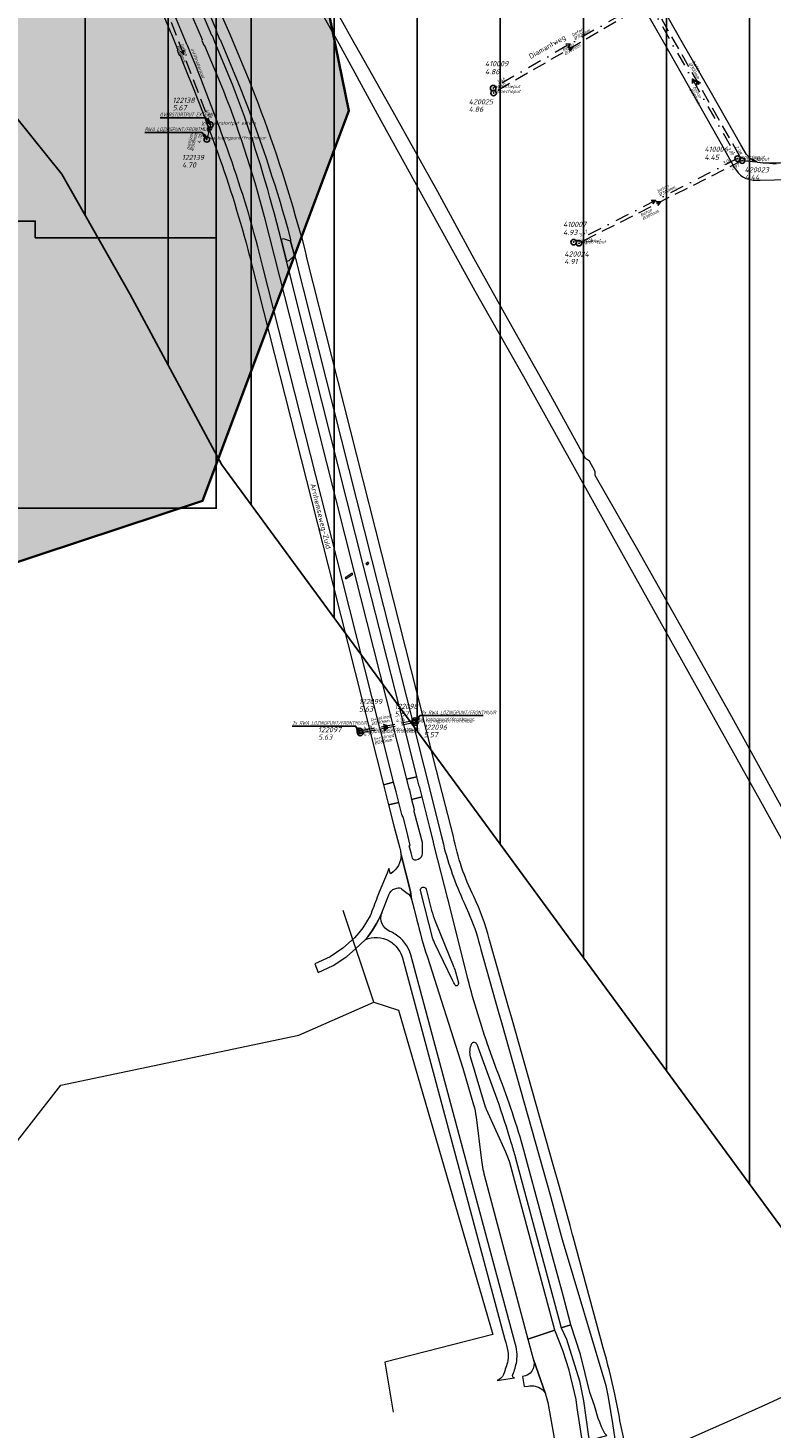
# Model space of a CAD drawing. Extents: x 148869 to 161638, y 453607 to 469810.
# Tile 78 of 256: x 155497 to 155766, y 460821 to 461327. Entities that reach past the tile are written whole.
import ezdxf
from ezdxf.enums import TextEntityAlignment as Align
from ezdxf.lldxf.tags import DXFTag

# ---------------------------------------------------------------- set-up
doc = ezdxf.new("R2010")
doc.units = 0
doc.header["$PDMODE"] = 32
doc.header["$PDSIZE"] = 2
doc.linetypes.add('RI-HWA', pattern=[7.4, 5, -2.4])
doc.linetypes.add('RI-VWA', pattern=[11, 5, -3, 0, -3])
doc.layers.get('0').update_dxf_attribs({"linetype": 'CONTINUOUS'})
doc.layers.get('DEFPOINTS').update_dxf_attribs({"linetype": 'CONTINUOUS'})
for name, color, linetype in [('2021', 41, 'CONTINUOUS'), ('2021 hatch', 41, 'CONTINUOUS'), ('2024', 160, 'CONTINUOUS'), ('2024 hatch', 160, 'CONTINUOUS'), ('B-OI-AANPIJLING', 1, 'CONTINUOUS')]:
    doc.layers.add(name, color=color, linetype=linetype)
for name, color, linetype, lineweight in [('B-OI-RI-BIJZONDERDERHEDEN-T18', 134, 'CONTINUOUS', 18), ('B-OI-RI-DRUKLEIDING-G-niet meenemen', 190, 'RI-PERS', 18), ('B-OI-RI-HWA-BOB-T18', 150, 'CONTINUOUS', 18), ('B-OI-RI-HWA-MATERIAAL-T18', 150, 'CONTINUOUS', 18), ('B-OI-RI-HWA-PUTDEKSELHOOGTE-T25', 150, 'CONTINUOUS', 25), ('B-OI-RI-HWA-PUTNUMMER-T25', 150, 'CONTINUOUS', 25), ('B-OI-RI-HWA_DIAMETER-T18', 150, 'CONTINUOUS', 18), ('B-OI-RI-HWA_IT TRANSPORTLEIDING-G', 134, 'RI-HWA', 18), ('B-OI-RI-HWA_RIOOLPUT-S', 150, 'CONTINUOUS', 25), ('B-OI-RI-HWA_TRANSPORTLEIDING-G', 150, 'RI-HWA', 18), ('B-OI-RI-STRENGTYPE-T18', 31, 'CONTINUOUS', 18), ('B-OI-RI-STROOMRICHTING-S', 252, 'CONTINUOUS', 25), ('B-OI-RI-VWA-BOB-T18', 34, 'CONTINUOUS', 18), ('B-OI-RI-VWA-DIAMETER-T18', 34, 'CONTINUOUS', 18), ('B-OI-RI-VWA-MATERIAAL-T18', 34, 'CONTINUOUS', 18), ('B-OI-RI-VWA_PUTDEKSELHOOGTE-T25', 34, 'CONTINUOUS', 25), ('B-OI-RI-VWA_PUTNUMMER-T25', 34, 'CONTINUOUS', 25), ('B-OI-RI-VWA_RIOOLPUT-S', 34, 'CONTINUOUS', 25), ('B-OI-RI-VWA_TRANSPORTLEIDING-G', 34, 'RI-VWA', 18), ('B-RO-OG-TOPOGRAFIE-T18', 2, 'CONTINUOUS', 18), ('B-RO-VH-VERHARDING_ASFALT-GV', 251, 'CONTINUOUS', 18), ('B-RO-VH-VERHARDING_GESLOTEN-GV', 251, 'CONTINUOUS', 18), ('B-RO-VH-VERHARDING_GRASBETONSTEEN-GV', 251, 'CONTINUOUS', 18), ('B-RO-VH-VERHARDING_HALFVERHARDING-GV', 251, 'CONTINUOUS', 18), ('B-RO-VH-VERHARDING_ROOSTER-GV', 251, 'CONTINUOUS', 18), ('B-RO-VH-VERHARDING_STRAATBAKSTEEN-GV', 251, 'CONTINUOUS', 18), ('N-OI-KG-BEHEERGRENS-G-2021', 221, 'XX-WERKGRENS', 35), ('X-XX-AL-TEKENBLAD-KADER-G-OZ', 1, 'CONTINUOUS', 25)]:
    doc.layers.add(name, color=color, linetype=linetype, lineweight=lineweight)
doc.styles.add('NLCS-ISO-M200-T18', font='NLCS-ISO.ttf', dxfattribs={"height": 0.36})
doc.styles.add('NLCS-ISO-M500-T18_CURSIEF', font='NLCS-ISO.ttf', dxfattribs={"oblique": 15, "height": 0.9})
doc.styles.add('NLCS-ISO-M750-T25_CURSIEF', font='NLCS-ISO.ttf', dxfattribs={"oblique": 15, "height": 1.875})
tags = doc.linetypes.add('RI-PERS', pattern='A,7,-2,["P",Standard,S=1.8,R=0,X=-0.5,Y=-0.9],-2,7,-2,[102,NLCS.SHX,S=1,R=180,X=0,Y=0],-2', length=22).pattern_tags.tags
tags[6] = DXFTag(74, 10)
doc.linetypes.add('XX-WERKGRENS', pattern='A,0,[137,NLCS.SHX,S=0.1,R=0,X=-1.1,Y=-1.35],-6', length=6)

# ---------------------------------------------------------------- blocks, each defined once
blk = doc.blocks.new('ACMAP_ANN_TEMPLATE_strengtype')
at = {"color": 0, "linetype": 'ByBlock', "style": 'NLCS-ISO-M500-T18_CURSIEF', "oblique": 15}
blk.add_attdef('type', (-0.78, 3.09), '', height=1.2, dxfattribs=at)
blk = doc.blocks.new('ACMAP_ANN_TEMPLATE_vwa-diam')
at = {"color": 0, "linetype": 'ByBlock', "style": 'NLCS-ISO-M500-T18_CURSIEF', "oblique": 15}
blk.add_attdef('vwa-diam', (0.3, -1.3), '', height=1.2, dxfattribs=at)
blk = doc.blocks.new('ACMAP_ANN_TEMPLATE_vwa-materiaal')
at = {"color": 0, "linetype": 'ByBlock', "style": 'NLCS-ISO-M500-T18_CURSIEF', "oblique": 15}
blk.add_attdef('vwa-mat', (0.3, 0.2), '', height=1.2, dxfattribs=at)
blk = doc.blocks.new('ACMAP_ANN_TEMPLATE_vwa-nap-l')
at = {"color": 0, "linetype": 'ByBlock', "style": 'NLCS-ISO-M500-T18_CURSIEF', "oblique": 15}
blk.add_attdef('vwa-nap-l', (3.3, 0.2), '', height=1.2, dxfattribs=at)
blk = doc.blocks.new('ACMAP_ANN_TEMPLATE_vwa-nap-r')
at = {"color": 0, "linetype": 'ByBlock', "style": 'NLCS-ISO-M500-T18_CURSIEF', "oblique": 15}
blk.add_attdef('vwa-nap-r', (-5.6, 0.2), '', height=1.2, dxfattribs=at)
blk = doc.blocks.new('ACMAP_ANN_TEMPLATE_hwa-diam')
at = {"color": 0, "linetype": 'ByBlock', "style": 'NLCS-ISO-M500-T18_CURSIEF', "oblique": 15}
blk.add_attdef('hwa-diam', (-3.7, -1.3), '', height=1.2, dxfattribs=at)
blk = doc.blocks.new('ACMAP_ANN_TEMPLATE_hwa-materiaal')
at = {"color": 0, "linetype": 'ByBlock', "style": 'NLCS-ISO-M500-T18_CURSIEF', "oblique": 15}
blk.add_attdef('hwa-mat', (-3.7, 0.2), '', height=1.2, dxfattribs=at)
blk = doc.blocks.new('ACMAP_ANN_TEMPLATE_hwa-nap-l')
at = {"color": 0, "linetype": 'ByBlock', "style": 'NLCS-ISO-M500-T18_CURSIEF', "oblique": 15}
blk.add_attdef('hwa-nap-l', (3.3, 0.2), '', height=1.2, dxfattribs=at)
blk = doc.blocks.new('ACMAP_ANN_TEMPLATE_hwa-nap-r')
at = {"color": 0, "linetype": 'ByBlock', "style": 'NLCS-ISO-M500-T18_CURSIEF', "oblique": 15}
blk.add_attdef('hwa-nap-r', (-5.6, 0.2), '', height=1.2, dxfattribs=at)
blk = doc.blocks.new('ACMAP_ANN_TEMPLATE_hwa-puth')
at = {"color": 0, "linetype": 'ByBlock', "style": 'NLCS-ISO-M750-T25_CURSIEF', "oblique": 15}
blk.add_attdef('hwa-puth', (-9, -6.8), '', height=1.88, dxfattribs=at)
blk = doc.blocks.new('ACMAP_ANN_TEMPLATE_hwa-putnr')
at = {"color": 0, "linetype": 'ByBlock', "style": 'NLCS-ISO-M750-T25_CURSIEF', "oblique": 15}
blk.add_attdef('hwa-putnr', (-9, -4.1), '', height=1.88, dxfattribs=at)
blk = doc.blocks.new('ACMAP_ANN_TEMPLATE_type knoop')
at = {"layer": 'DEFPOINTS', "style": 'NLCS-ISO-M500-T18_CURSIEF', "oblique": 15}
blk.add_attdef('type_knoop', (0, 0), '', height=1.2, dxfattribs=at)
blk = doc.blocks.new('ACMAP_ANN_TEMPLATE_vwa-puth')
at = {"color": 0, "linetype": 'ByBlock', "style": 'NLCS-ISO-M750-T25_CURSIEF', "oblique": 15}
blk.add_attdef('vwa-puth', (-3, 5), '', height=1.88, dxfattribs=at)
blk = doc.blocks.new('ACMAP_ANN_TEMPLATE_vwa-putnr')
at = {"color": 0, "linetype": 'ByBlock', "style": 'NLCS-ISO-M750-T25_CURSIEF', "oblique": 15}
blk.add_attdef('vaw-putnr', (-3, 7.9), '', height=1.88, dxfattribs=at)

msp = doc.modelspace()

# ---------------------------------------------------------------- hatches: boundary and pattern name
at = {"layer": '2021 hatch', "transparency": 33554636}
h = msp.add_hatch(color=256, dxfattribs=at)
h.dxf.hatch_style = 1
h.paths.add_polyline_path([(153826.57, 462066.25), (153947.46, 462191.01), (154055.28, 462277.11), (154084.55, 462323.51), (154239.31, 462326.82), (154306.49, 462353.82), (154388.2, 462469.94), (154437.2, 462500.14), (154551.66, 462589.48), (154652.94, 462620.29), (154689.97, 462631.74), (154910.27, 462447.69), (154936.89, 462395.54), (154956.69, 462367.04), (154981.01, 462341.27), (155014.96, 462312.37), (155089.08, 462252), (155130.97, 462169.29), (155163.94, 462056.17), (155148.2, 461966.87), (155196.02, 461912.58), (155217.82, 461862.57), (155303.92, 461822.34), (155485.37, 461548.33), (155521.4, 461502.48), (155581.82, 461452.82), (155601.14, 461355.07), (155613.01, 461296.61), (155560.2, 461155.81), (155085.91, 460999.21), (155039.1, 460983.21), (155010.86, 460976.06), (154725.47, 460991.08), (154655.4, 460953.15), (154605.07, 460869.27), (154486.06, 460830.39), (154402.82, 460843.98), (154171.11, 460596.17), (154145.15, 460533.59), (154069.54, 460287.95), (153971.58, 460462.91), (153513.93, 460549.99), (153569.41, 460682.03), (152881.49, 461034.8), (152904.11, 461239.2), (152951.54, 461324.49), (152972.83, 461377.93), (153021.69, 461437.41), (153109.43, 461452.97), (153391.54, 461591.62), (153665.34, 461928.76), (153805.21, 461951.08)])
at = {"layer": '2024 hatch'}
h = msp.add_hatch(dxfattribs=at)
h.set_pattern_fill('ANSI31', color=256, scale=29.988, angle=45)
h.set_pattern_definition([(90, (0, 0), (-29.988, 0), [])])
h.paths.add_polyline_path([(154831.69, 462220.79), (155444.64, 461906.6), (155731.7, 461985.63), (155857.3, 461818.44), (156014.78, 461601.83), (156060.4, 461536.42), (156081.9, 461465.46), (156157.24, 461082.37), (155797.14, 460855.73), (155567.09, 461168.91), (155534.07, 461230.34), (155509.32, 461273.71), (155475.23, 461315.96), (155413.29, 461389.05)])

# ---------------------------------------------------------------- linework, layer by layer
at = {"layer": '2021', "flags": 128}
msp.add_lwpolyline([(155601.14, 461355.07), (155613.01, 461296.61), (155560.2, 461155.81), (155085.91, 460999.21), (155039.1, 460983.21), (155010.86, 460976.06), (154725.47, 460991.08), (154655.4, 460953.15), (154605.07, 460869.27), (154486.06, 460830.39), (154402.82, 460843.98), (154171.11, 460596.17), (154145.15, 460533.59), (154069.54, 460287.95), (153971.58, 460462.91), (153513.93, 460549.99), (153569.41, 460682.03), (152881.49, 461034.8), (152904.11, 461239.2), (152951.54, 461324.49), (152972.83, 461377.93)], dxfattribs=at)
at = {"layer": '2024', "flags": 128}
msp.add_lwpolyline([(154831.69, 462220.79), (155444.64, 461906.6), (155731.7, 461985.63), (155857.3, 461818.44), (156014.78, 461601.83), (156060.4, 461536.42), (156081.9, 461465.46), (156157.24, 461082.37), (155797.14, 460855.73), (155567.09, 461168.91), (155534.07, 461230.34), (155509.32, 461273.71), (155475.23, 461315.96), (155413.29, 461389.05)], close=True, dxfattribs=at)
at = {"layer": 'B-OI-AANPIJLING', "flags": 128}
for points in [[(155563.01, 461291.6), (155561.65, 461292.94), (155562.28, 461293.37), (155563.01, 461291.6), (155562.18, 461293.3), (155562.07, 461293.23), (155563.01, 461291.6), (155561.86, 461293.09), (155561.75, 461293.01), (155563.01, 461291.6), (155561.33, 461294.11), (155544.8, 461294.11)], [(155561.7, 461286.3), (155560.34, 461287.64), (155560.97, 461288.07), (155561.7, 461286.3), (155560.87, 461288), (155560.76, 461287.93), (155561.7, 461286.3), (155560.55, 461287.79), (155560.44, 461287.71), (155561.7, 461286.3), (155560.02, 461288.81), (155539.31, 461288.81)], [(155637.01, 461075.86), (155638.37, 461077.2), (155637.74, 461077.63), (155637.01, 461075.86), (155637.84, 461077.56), (155637.95, 461077.49), (155637.01, 461075.86), (155638.16, 461077.35), (155638.27, 461077.27), (155637.01, 461075.86), (155638.69, 461078.37), (155661.58, 461078.37)], [(155617.14, 461072.08), (155615.78, 461073.42), (155616.41, 461073.85), (155617.14, 461072.08), (155616.31, 461073.78), (155616.2, 461073.71), (155617.14, 461072.08), (155615.99, 461073.57), (155615.88, 461073.49), (155617.14, 461072.08), (155615.46, 461074.59), (155592.56, 461074.59)]]:
    msp.add_lwpolyline(points, dxfattribs=at)
at = {"layer": 'B-OI-RI-DRUKLEIDING-G-niet meenemen'}
for p, q in [((155622, 460975), (155611, 461008)), ((155595, 460963), (155622, 460975)), ((155622, 460975), (155631, 460972)), ((155631, 460972), (155665, 460855)), ((155509, 460945), (155595, 460963)), ((155484, 460913), (155509, 460945)), ((155665, 460855), (155626, 460845)), ((155626, 460845), (155629, 460827))]:
    msp.add_line(p, q, dxfattribs=at)
at = {"layer": 'B-OI-RI-HWA_IT TRANSPORTLEIDING-G'}
msp.add_line((155543.59, 461342.43), (155563.01, 461291.6), dxfattribs=at)
at = {"layer": 'B-OI-RI-HWA_RIOOLPUT-S', "color": 251}
for p in [(155665.29, 461303.04), (155755.07, 461278.65), (155696.13, 461248.84)]:
    msp.add_point(p, dxfattribs=at)
at = {"layer": 'B-OI-RI-HWA_RIOOLPUT-S'}
for p in [(155563.01, 461291.6), (155561.7, 461286.3), (155636.86, 461076.54), (155637.01, 461075.86), (155616.99, 461072.77), (155617.14, 461072.08)]:
    msp.add_point(p, dxfattribs=at)
at = {"layer": 'B-OI-RI-HWA_TRANSPORTLEIDING-G', "color": 251}
for p, q in [((155722.26, 461336.21), (155665.29, 461303.04)), ((155722.26, 461336.21), (155755.07, 461278.65)), ((155755.07, 461278.65), (155696.13, 461248.84)), ((155755.07, 461278.65), (155831.07, 461271.15))]:
    msp.add_line(p, q, dxfattribs=at)
at = {"layer": 'B-OI-RI-HWA_TRANSPORTLEIDING-G'}
for p, q in [((155563.01, 461291.6), (155561.7, 461286.3)), ((155636.86, 461076.54), (155616.99, 461072.77)), ((155637.01, 461075.86), (155617.14, 461072.08))]:
    msp.add_line(p, q, dxfattribs=at)
at = {"layer": 'B-OI-RI-STROOMRICHTING-S', "color": 251}
for points in [[(155691.35, 461320.67), (155692.95, 461320.76), (155692.07, 461319.42)], [(155692.17, 461319.52), (155693.77, 461319.63), (155692.89, 461318.28)], [(155738.42, 461307.16), (155737.1, 461308.05), (155737.17, 461306.44)], [(155739.99, 461306.54), (155738.67, 461307.43), (155738.74, 461305.82)], [(155722.21, 461264.29), (155723.83, 461264.3), (155722.86, 461263)], [(155723.98, 461263.74), (155725.6, 461263.74), (155724.64, 461262.45)]]:
    msp.add_lwpolyline(points, dxfattribs=at)
at = {"layer": 'B-OI-RI-STROOMRICHTING-S'}
for points in [[(155553.45, 461318.62), (155553.3, 461317.02), (155552.11, 461318.1)], [(155561.96, 461290.65), (155562.36, 461288.95), (155563.48, 461290.28)], [(155625.38, 461075.09), (155626.92, 461074.66), (155625.64, 461073.68)], [(155625.52, 461074.41), (155627.08, 461073.97), (155625.79, 461072.99)]]:
    msp.add_lwpolyline(points, dxfattribs=at)
at = {"layer": 'B-OI-RI-VWA_RIOOLPUT-S'}
for p in [(155665.16, 461304.8), (155753.43, 461279.38), (155694.22, 461249.22)]:
    msp.add_point(p, dxfattribs=at)
at = {"layer": 'B-OI-RI-VWA_TRANSPORTLEIDING-G', "color": 251}
for p, q in [((155720.76, 461336.72), (155665.16, 461304.8)), ((155720.76, 461336.72), (155753.43, 461279.38)), ((155753.43, 461279.38), (155694.22, 461249.22))]:
    msp.add_line(p, q, dxfattribs=at)
at = {"layer": 'B-RO-VH-VERHARDING_ASFALT-GV', "flags": 128}
for points in [[(155733.55, 461321.17), (155725.92, 461334.48), (155722.17, 461341.26), (155695.2, 461388.79), (155691.27, 461395.67), (155679.54, 461416.32), (155674.42, 461413.36), (155685.49, 461393.78), (155690.09, 461385.92), (155716.48, 461339.2), (155721.35, 461330.64), (155728.42, 461318.24), (155735.54, 461305.75), (155747.45, 461284.74), (155752.32, 461276.05), (155753.68, 461274.19), (155754.46, 461273.43), (155755.27, 461272.81), (155756.43, 461272.23), (155757.48, 461271.9), (155759.03, 461271.63), (155761.59, 461271.61), (155818.36, 461272.89), (155820.52, 461272.93)], [(155534.07, 461380.99), (155542.38, 461357.47), (155552.93, 461339.02), (155552.78, 461338.95), (155553.8, 461336.93), (155559.97, 461322.3), (155559.93, 461322.05), (155560.64, 461320.28), (155560.87, 461320.24), (155566.55, 461306.77)], [(155570.99, 461306.06), (155564.6, 461321.37), (155564.53, 461321.76), (155563.73, 461323.7), (155563.58, 461323.79), (155556.25, 461340.95), (155545.92, 461369.7), (155541.37, 461382.91)], [(155544.13, 461381.55), (155554.07, 461352.55), (155555.41, 461348.88), (155558.09, 461342.17), (155565.05, 461325.8), (155565.18, 461325.15), (155565.42, 461324.37), (155565.44, 461324.3), (155565.51, 461324.31), (155566.26, 461322.46)], [(155530.1, 461369.98), (155532.08, 461365.18), (155537.62, 461351.81), (155543.16, 461338.49), (155543.82, 461336.81), (155543.95, 461336.42), (155545.84, 461331.78), (155546.23, 461330.82), (155548.51, 461325.23), (155548.91, 461324.28), (155551.13, 461318.87)], [(155555.57, 461318.2), (155554.84, 461319.99), (155554.31, 461320.96), (155547.77, 461336.88), (155533.65, 461371.82)], [(155576.75, 461308.29), (155573.42, 461316.31), (155570.1, 461324.1), (155564.57, 461336.81), (155562.26, 461342.33)], [(155566.79, 461321.73), (155568.97, 461316.57), (155573.03, 461306.71)], [(155820.92, 461272.94), (155820.83, 461278.99), (155768.78, 461277.71), (155762.62, 461277.72), (155760.72, 461278.02), (155759.33, 461278.55), (155757.97, 461279.38), (155756.62, 461280.83), (155754.55, 461284.36), (155744, 461302.95), (155733.55, 461321.17)], [(155551.05, 461318.45), (155551.78, 461316.69), (155552.03, 461316.56)], [(155582.41, 461258.52), (155591.58, 461222.46), (155614.97, 461130.04), (155628.81, 461075.37), (155628.96, 461074.78), (155633.87, 461055.38), (155637.63, 461056.29), (155632.73, 461075.64), (155632.58, 461076.23), (155618.36, 461132.32), (155594.24, 461227.51), (155592.31, 461235.37), (155590.5, 461242.35), (155588.51, 461250.12), (155586.12, 461259.38)], [(155650.79, 461034.72), (155643.76, 461062.24), (155639.96, 461077.29), (155639.81, 461077.86), (155624.9, 461136.78), (155597.88, 461243.56), (155597.63, 461244.93), (155597.37, 461245.89), (155596.24, 461250.27), (155595.98, 461251.24), (155595.89, 461251.28), (155593.79, 461258.65)], [(155589.98, 461257.34), (155590.93, 461253.98), (155591.95, 461250.06), (155591.94, 461249.61), (155593.34, 461244.35), (155593.45, 461244.18), (155593.71, 461243.35), (155621.31, 461134.33), (155635.83, 461076.96), (155635.97, 461076.38), (155640.07, 461060.17), (155646.46, 461034.67), (155647.15, 461031.91)], [(155578.36, 461239.48), (155607.43, 461124.86), (155620.46, 461073.48), (155620.61, 461072.88), (155625.56, 461053.39), (155629.2, 461054.28), (155624.27, 461073.71), (155624.12, 461074.31), (155610.72, 461127.09), (155581.99, 461240.34)], [(155632.21, 461042.61), (155631.05, 461047.01), (155627.39, 461046.11), (155629.29, 461038.55), (155631.38, 461030.51), (155631.62, 461029.58)], [(155655.61, 460984.9), (155648.73, 461012.26), (155644, 461031.04), (155643.31, 461033.8), (155642.25, 461038.02), (155639.46, 461049.02), (155635.69, 461048.1), (155636.6, 461044.53)], [(155636.02, 461026.89), (155635.51, 461028.84), (155634.86, 461031.35), (155635.14, 461031.44), (155633.94, 461036.62), (155632.7, 461041.4)], [(155636.6, 461043.4), (155639.52, 461032.67), (155639.5, 461029.95), (155639.49, 461028.63)], [(155631.9, 461028.12), (155635.3, 461014.84), (155635.63, 461012.13), (155636.55, 461008.56), (155637.6, 461004.53)], [(155635.63, 461012.13), (155635.3, 461014.84), (155631.9, 461028.12)], [(155638.02, 461026.43), (155637.21, 461026.15)], [(155628.07, 461021.26), (155627.51, 461023.24), (155627.34, 461022.82), (155626.81, 461021.53), (155623.97, 461014.61), (155623.28, 461012.81)], [(155632.16, 461015.75), (155634.09, 461014.33)], [(155640.9, 461015.73), (155642.89, 461007.98)], [(155624.88, 461007.21), (155627.46, 461013.64)], [(155643.4, 460997.83), (155638.93, 461015.26)], [(155654.56, 461011.03), (155656.28, 461007.14), (155656.75, 461005.97)], [(155620.69, 461006.15), (155618.09, 461001.81), (155616.6, 461000), (155615.09, 460998.16), (155610.8, 460994.44), (155606.21, 460991.31), (155600.74, 460988.82), (155601.97, 460985.59), (155607.35, 460988.21), (155612.29, 460991.4), (155615.44, 460994.15), (155618.93, 460997.45)], [(155644.21, 461004.2), (155650.95, 460987.56)], [(155650.43, 460982.85), (155643.97, 460996.35)], [(155704.88, 460850.23), (155694, 460890.28), (155693.8, 460891.02), (155692.9, 460894.34), (155689.1, 460908.3), (155686.86, 460916.24), (155671.87, 460969.14), (155671.52, 460970.38), (155670.85, 460972.73), (155670.36, 460974.46), (155663.75, 460997.8)], [(155641.27, 460991.52), (155654.13, 460951.08), (155658.09, 460937.92)], [(155660.65, 460993.89), (155666.95, 460971.66), (155668.1, 460967.58), (155685.83, 460904.95), (155688.98, 460893.3), (155690.07, 460889.26), (155705.86, 460836.66), (155706.67, 460832.4), (155708.23, 460822.89), (155709.46, 460814.77)], [(155651.51, 460985.85), (155652.58, 460981.96)], [(155662.43, 460937.05), (155656.98, 460955.24)], [(155659.2, 460959.82), (155666.43, 460940.1)], [(155666.52, 460950.39), (155663.11, 460959.8)], [(155662.03, 460912.18), (155677.72, 460853.38), (155687.39, 460856.61), (155671.12, 460917.07), (155670.66, 460918.41), (155669.69, 460920.79), (155662.72, 460936.26)], [(155658.97, 460933.46), (155660.87, 460918.72)], [(155689.73, 460857.38), (155693.2, 460858.54), (155690.26, 460869.59), (155686.24, 460884.51), (155683.23, 460895.7), (155675.89, 460922.84)], [(155673.09, 460919.16), (155689.73, 460857.38)], [(155709.46, 460814.77), (155713.66, 460812.01), (155713.07, 460814.16), (155710.94, 460823.98)]]:
    msp.add_lwpolyline(points, dxfattribs=at)
at = {"layer": 'B-RO-VH-VERHARDING_ASFALT-GV'}
for points in [[(155551.13, 461318.87, -0.320445), (155551.05, 461318.45)], [(155566.26, 461322.46, -0.216411), (155566.79, 461321.73)], [(155552.03, 461316.56, -0.012132), (155567.23, 461277.06)], [(155570.83, 461278.04, 0.010505), (155555.57, 461318.2)], [(155566.55, 461306.77, -0.031039), (155582.41, 461258.52)], [(155586.12, 461259.38, 0.02892), (155570.99, 461306.06)], [(155573.03, 461306.71, -0.026654), (155589.98, 461257.34)], [(155593.79, 461258.65, 0.025936), (155576.75, 461308.29)], [(155567.23, 461277.06, -0.021101), (155578.36, 461239.48)], [(155581.99, 461240.34, 0.022064), (155570.83, 461278.04)], [(155632.49, 461041.94, -0.084909), (155632.21, 461042.61)], [(155632.7, 461041.4, 0.058346), (155632.49, 461041.94)], [(155636.54, 461044.01, 0.104835), (155636.6, 461043.4)], [(155636.6, 461044.53, -0.154705), (155636.54, 461044.01)], [(155647.15, 461031.91, 0.046331), (155654.56, 461011.03)], [(155658.15, 461013.02, -0.064959), (155650.79, 461034.72)], [(155631.9, 461028.12, -0.246517), (155628.26, 461021.38)], [(155631.62, 461029.58, -0.03132), (155631.9, 461028.12)], [(155637.21, 461026.15, -0.419241), (155636.02, 461026.89)], [(155639.49, 461028.63, -0.311943), (155638.02, 461026.43)], [(155628.26, 461021.38, -0.007626), (155628.07, 461021.26)], [(155627.46, 461013.64, -0.250963), (155629.61, 461015.89)], [(155629.61, 461015.89, -0.052221), (155630.29, 461016.03)], [(155630.29, 461016.03, -0.309266), (155632.16, 461015.75)], [(155638.93, 461015.26, -0.975903), (155640.9, 461015.73)], [(155623.28, 461012.81, -0.001897), (155620.69, 461006.15)], [(155634.09, 461014.33, -0.183174), (155635.63, 461012.13)], [(155663.75, 460997.8, 0.04371), (155658.15, 461013.02)], [(155618.93, 460997.45, 0.080637), (155624.88, 461007.21)], [(155642.89, 461007.98, 0.025025), (155644.21, 461004.2)], [(155656.75, 461005.97, -0.048485), (155660.65, 460993.89)], [(155637.6, 461004.53, 0.019974), (155641.27, 460991.52)], [(155643.97, 460996.35, -0.044221), (155643.4, 460997.83)], [(155650.95, 460987.56, -0.021845), (155651.51, 460985.85)], [(155651.39, 460981.06, -0.01875), (155650.43, 460982.85)], [(155652.09, 460980.85, -0.406339), (155651.39, 460981.06)], [(155652.58, 460981.96, -0.35364), (155652.09, 460980.85)], [(155663.11, 460959.8, -0.022366), (155655.61, 460984.9)], [(155657.36, 460959.91, -0.663759), (155659.2, 460959.82)], [(155656.98, 460955.24, -0.158688), (155657.36, 460959.91)], [(155675.89, 460922.84, 0.021877), (155666.52, 460950.39)], [(155666.43, 460940.1, -0.01346), (155671.68, 460924)], [(155658.09, 460937.92, -0.025524), (155658.97, 460933.46)], [(155662.72, 460936.26, -0.022486), (155662.43, 460937.05)], [(155671.68, 460924, -0.009485), (155673.09, 460919.16)], [(155660.87, 460918.72, 0.045745), (155662.03, 460912.18)], [(155709.11, 460833.5, 0.018322), (155704.88, 460850.23)], [(155710.94, 460823.98, 0.010286), (155709.11, 460833.5)]]:
    msp.add_lwpolyline(points, format="xyb", dxfattribs=at)
at = {"layer": 'B-RO-VH-VERHARDING_ASFALT-GV', "flags": 128}
for points in [[(155634.74, 461051.99), (155634.88, 461051.51), (155635.69, 461048.1), (155639.46, 461049.02), (155638.61, 461052.4), (155638.46, 461052.88), (155637.63, 461056.29), (155633.87, 461055.38)], [(155626.53, 461049.52), (155627.39, 461046.11), (155631.05, 461047.01), (155630.19, 461050.4), (155630.06, 461050.89), (155629.2, 461054.28), (155625.56, 461053.39), (155626.4, 461050.01)]]:
    msp.add_lwpolyline(points, close=True, dxfattribs=at)
at = {"layer": 'B-RO-VH-VERHARDING_GESLOTEN-GV', "flags": 128}
for points in [[(155679.79, 460845.62), (155683.89, 460833.99), (155684.84, 460830.42), (155687.1, 460818.29), (155687.63, 460814.18), (155687.7, 460813.47), (155690.87, 460814.35), (155694.09, 460815.24), (155697.4, 460816.15), (155695.51, 460828.6), (155695.09, 460831.54), (155692.57, 460842.18), (155690.36, 460849.28), (155687.39, 460856.61), (155677.72, 460853.38), (155679.64, 460846.17)], [(155689.73, 460857.38), (155691.62, 460853.3), (155696.36, 460838.31), (155697.74, 460831.12), (155699.48, 460819.07), (155699.8, 460816.81), (155703.12, 460817.71), (155706.17, 460818.55), (155705.53, 460819.34), (155705.17, 460820), (155704.3, 460821.66), (155703.63, 460823.38), (155703.11, 460824.7), (155701.7, 460829.44), (155700.1, 460834.12), (155696.65, 460847.81), (155693.2, 460858.54)]]:
    msp.add_lwpolyline(points, close=True, dxfattribs=at)
at = {"layer": 'B-RO-VH-VERHARDING_GESLOTEN-GV'}
for points in [[(155679.79, 460845.62, -0.466697), (155675.79, 460839.91)], [(155678.38, 460836.48, -0.008936), (155678.6, 460836.5)], [(155678.6, 460836.5, -0.05437), (155679.87, 460836.45)], [(155679.87, 460836.45, -0.073522), (155681.48, 460835.96)]]:
    msp.add_lwpolyline(points, format="xyb", dxfattribs=at)
at = {"layer": 'B-RO-VH-VERHARDING_GESLOTEN-GV', "flags": 128}
for points in [[(155681.48, 460835.96), (155683.09, 460835.08), (155683.89, 460833.99), (155679.79, 460845.62)], [(155675.79, 460839.91), (155676.35, 460836.24), (155677.83, 460836.42), (155678.38, 460836.48)], [(155781.86, 460838.04), (155763.23, 460829.51), (155751.71, 460824.31), (155730.14, 460814.83)]]:
    msp.add_lwpolyline(points, dxfattribs=at)
at = {"layer": 'B-RO-VH-VERHARDING_GRASBETONSTEEN-GV', "flags": 128}
msp.add_lwpolyline([(155593.34, 461244.35), (155591.94, 461249.61), (155589.45, 461250.36), (155588.51, 461250.12), (155590.5, 461242.35), (155591.43, 461242.56)], close=True, dxfattribs=at)
at = {"layer": 'B-RO-VH-VERHARDING_HALFVERHARDING-GV', "flags": 128}
for points in [[(155562.81, 461403.58), (155609.34, 461320.97), (155623.22, 461295.54), (155658.56, 461231.62), (155676.09, 461200.71), (155712.05, 461136.14), (155761.71, 461047.48), (155802.54, 460973.76)], [(155769.86, 461044.33), (155751.31, 461077.93), (155733.92, 461108.95), (155717.39, 461138.14), (155702.02, 461164.95), (155701.95, 461166.49), (155699.89, 461170.21), (155698.52, 461171.1), (155685.32, 461194.99), (155670.95, 461220.53), (155658.31, 461243.22), (155645.17, 461267.4), (155629.06, 461296.21), (155613.82, 461323.03), (155587.89, 461369.82)]]:
    msp.add_lwpolyline(points, dxfattribs=at)
at = {"layer": 'B-RO-VH-VERHARDING_ROOSTER-GV', "flags": 128}
for points in [[(155619.33, 461132.97), (155619.46, 461132.79), (155620.28, 461133.35), (155620.15, 461133.54), (155620.03, 461133.72), (155619.2, 461133.16)], [(155611.84, 461127.85), (155611.97, 461127.67), (155614.47, 461129.42), (155614.34, 461129.61), (155614.21, 461129.8), (155611.72, 461128.02)]]:
    msp.add_lwpolyline(points, close=True, dxfattribs=at)
at = {"layer": 'B-RO-VH-VERHARDING_STRAATBAKSTEEN-GV'}
for points in [[(155624.88, 461007.21, -0.080637), (155618.93, 460997.45)], [(155627.82, 461000.49, -0.393821), (155624.88, 461007.21)], [(155629.76, 460999.48, 0.041046), (155627.82, 461000.49)], [(155618.93, 460997.45, -0.245483), (155627.61, 460997.04)], [(155627.61, 460997.04, -0.033169), (155628.78, 460996.24)], [(155628.78, 460996.24, -0.154655), (155632.37, 460990.93)], [(155635.4, 460991.99, 0.181306), (155629.76, 460999.48)], [(155669.39, 460853.2, -0.023815), (155670.4, 460849)], [(155670.4, 460849, -0.113153), (155670.43, 460845.57)], [(155673.65, 460845.31, 0.117007), (155672.99, 460852.22)], [(155670.43, 460845.57, -0.04477), (155668.83, 460840.63)], [(155672.23, 460840.54, 0.04785), (155673.65, 460845.31)], [(155668.83, 460840.63, -0.220609), (155666.62, 460838.43)], [(155672.9, 460839.38, -0.517501), (155672.23, 460840.54)]]:
    msp.add_lwpolyline(points, format="xyb", dxfattribs=at)
at = {"layer": 'B-RO-VH-VERHARDING_STRAATBAKSTEEN-GV', "flags": 128}
for points in [[(155632.37, 460990.93), (155669.39, 460853.2)], [(155672.99, 460852.22), (155635.4, 460991.99)], [(155666.62, 460838.43), (155672.9, 460839.38)]]:
    msp.add_lwpolyline(points, dxfattribs=at)
at = {"layer": 'DEFPOINTS', "flags": 128}
msp.add_lwpolyline([(154950.09, 461153.17), (154950.09, 461583.67), (155565.09, 461583.67), (155565.09, 461250.79), (155499.76, 461250.79), (155499.76, 461256.84), (155424.14, 461256.84), (155424.14, 461153.17)], close=True, dxfattribs=at)
at = {"layer": 'N-OI-KG-BEHEERGRENS-G-2021', "flags": 128}
msp.add_lwpolyline([(153826.57, 462066.25), (153947.46, 462191.01), (154055.28, 462277.11), (154084.55, 462323.51), (154239.31, 462326.82), (154306.49, 462353.82), (154388.2, 462469.94), (154437.2, 462500.14), (154551.66, 462589.48), (154652.94, 462620.29), (154689.97, 462631.74), (154910.27, 462447.69), (154936.89, 462395.54), (154956.69, 462367.04), (154981.01, 462341.27), (155014.96, 462312.37), (155089.08, 462252), (155130.97, 462169.29), (155163.94, 462056.17), (155148.2, 461966.87), (155196.02, 461912.58), (155217.82, 461862.57), (155303.92, 461822.34), (155485.37, 461548.33), (155521.4, 461502.48), (155581.82, 461452.82), (155601.14, 461355.07), (155613.01, 461296.61), (155560.2, 461155.81), (155085.91, 460999.21), (155039.1, 460983.21), (155010.86, 460976.06), (154725.47, 460991.08), (154655.4, 460953.15), (154605.07, 460869.27), (154486.06, 460830.39), (154402.82, 460843.98), (154171.11, 460596.17), (154145.15, 460533.59), (154069.54, 460287.95), (153971.58, 460462.91), (153513.93, 460549.99), (153569.41, 460682.03), (152881.49, 461034.8), (152904.11, 461239.2), (152951.54, 461324.49), (152972.83, 461377.93), (153021.69, 461437.41), (153109.43, 461452.97), (153391.54, 461591.62), (153665.34, 461928.76), (153805.21, 461951.08)], close=True, dxfattribs=at)
at = {"layer": 'X-XX-AL-TEKENBLAD-KADER-G-OZ'}
msp.add_lwpolyline([(154950.09, 461583.67), (155565.09, 461583.67), (155565.09, 461153.17), (154950.09, 461153.17)], close=True, dxfattribs=at)

# ---------------------------------------------------------------- block references
at = {"layer": 'B-OI-RI-HWA-BOB-T18', "color": 251}
for name, p, rotation, values in [('ACMAP_ANN_TEMPLATE_hwa-nap-r', (155671.9, 461306.97), 30.20951598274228, {'hwa-nap-r': '2.46'}), ('ACMAP_ANN_TEMPLATE_hwa-nap-r', (155755.07, 461278.65), 299.6837412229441, {'hwa-nap-r': '2.98'}), ('ACMAP_ANN_TEMPLATE_hwa-nap-l', (155755.07, 461278.65), 354.3640593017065, {'hwa-nap-l': '3.04'}), ('ACMAP_ANN_TEMPLATE_hwa-nap-l', (155748.57, 461273.41), 26.82885275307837, {'hwa-nap-l': '2.97'}), ('ACMAP_ANN_TEMPLATE_hwa-nap-r', (155703.49, 461250.51), 26.82885275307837, {'hwa-nap-r': '3.46'})]:
    msp.add_blockref(name, p, dxfattribs=dict(at, rotation=rotation)).add_auto_attribs(values)
at = {"layer": 'B-OI-RI-HWA-BOB-T18'}
for name, p, rotation, values in [('ACMAP_ANN_TEMPLATE_hwa-nap-r', (155563.01, 461291.6), 290.909748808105, {'hwa-nap-r': '4.40'}), ('ACMAP_ANN_TEMPLATE_hwa-nap-l', (155560.02, 461285.99), 76.11647703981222, {'hwa-nap-l': '4.75'}), ('ACMAP_ANN_TEMPLATE_hwa-nap-r', (155560.88, 461290.17), 76.11647703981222, {'hwa-nap-r': '4.70'}), ('ACMAP_ANN_TEMPLATE_hwa-nap-l', (155626.88, 461075.06), 10.74321613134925, {'hwa-nap-l': '4.34'}), ('ACMAP_ANN_TEMPLATE_hwa-nap-r', (155623.82, 461074.19), 10.74321613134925, {'hwa-nap-r': '4.36'}), ('ACMAP_ANN_TEMPLATE_hwa-nap-r', (155623.91, 461071.75), 10.77104691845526, {'hwa-nap-r': '4.36'}), ('ACMAP_ANN_TEMPLATE_hwa-nap-l', (155629.8, 461071.37), 10.77104691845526, {'hwa-nap-l': '4.34'})]:
    msp.add_blockref(name, p, dxfattribs=dict(at, rotation=rotation)).add_auto_attribs(values)
at = {"layer": 'B-OI-RI-HWA-MATERIAAL-T18'}
for p, rotation, values in [((155553.3, 461317.02), 290.909748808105, {'hwa-mat': 'beton'}), ((155556.41, 461285.94), 76.11647703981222, {'hwa-mat': 'gietijzer'}), ((155624.71, 461076.77), 10.74321613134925, {'hwa-mat': 'b+relined'}), ((155625.7, 461069.86), 10.77104691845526, {'hwa-mat': 'b+relined'})]:
    msp.add_blockref('ACMAP_ANN_TEMPLATE_hwa-materiaal', p, dxfattribs=dict(at, rotation=rotation)).add_auto_attribs(values)
at = {"layer": 'B-OI-RI-HWA-MATERIAAL-T18', "color": 251}
for p, rotation in [((155693.77, 461319.62), 30.20951598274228), ((155738.62, 461311.03), 299.6837412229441), ((155722.02, 461259.9), 26.82885275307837)]:
    msp.add_blockref('ACMAP_ANN_TEMPLATE_hwa-materiaal', p, dxfattribs=dict(at, rotation=rotation)).add_auto_attribs({'hwa-mat': 'beton'})
at = {"layer": 'B-OI-RI-HWA-PUTDEKSELHOOGTE-T25'}
for p, values in [((155558.31, 461303.59), {'hwa-puth': '5.67'}), ((155561.7, 461282.94), {'hwa-puth': '4.70'}), ((155625.63, 461086.59), {'hwa-puth': '5.63'}), ((155638.48, 461084.85), {'hwa-puth': '5.57'}), ((155610.9, 461076.44), {'hwa-puth': '5.63'}), ((155649.04, 461077.33), {'hwa-puth': '5.57'})]:
    msp.add_blockref('ACMAP_ANN_TEMPLATE_hwa-puth', p, dxfattribs=at).add_auto_attribs(values)
at = {"layer": 'B-OI-RI-HWA-PUTDEKSELHOOGTE-T25', "color": 251}
for p, values in [((155665.29, 461303.04), {'hwa-puth': '4.86'}), ((155764.94, 461278.5), {'hwa-puth': '4.44'}), ((155699.81, 461248.09), {'hwa-puth': '4.91'})]:
    msp.add_blockref('ACMAP_ANN_TEMPLATE_hwa-puth', p, dxfattribs=at).add_auto_attribs(values)
at = {"layer": 'B-OI-RI-HWA-PUTNUMMER-T25'}
for p, values in [((155558.31, 461303.59), {'hwa-putnr': '122138'}), ((155561.7, 461282.94), {'hwa-putnr': '122139'}), ((155625.63, 461086.59), {'hwa-putnr': '122099'}), ((155638.48, 461084.85), {'hwa-putnr': '122098'}), ((155610.9, 461076.44), {'hwa-putnr': '122097'}), ((155649.04, 461077.33), {'hwa-putnr': '122096'})]:
    msp.add_blockref('ACMAP_ANN_TEMPLATE_hwa-putnr', p, dxfattribs=at).add_auto_attribs(values)
at = {"layer": 'B-OI-RI-HWA-PUTNUMMER-T25', "color": 251}
for p, values in [((155665.29, 461303.04), {'hwa-putnr': '420025'}), ((155764.94, 461278.5), {'hwa-putnr': '420023'}), ((155699.81, 461248.09), {'hwa-putnr': '420024'})]:
    msp.add_blockref('ACMAP_ANN_TEMPLATE_hwa-putnr', p, dxfattribs=at).add_auto_attribs(values)
at = {"layer": 'B-OI-RI-HWA_DIAMETER-T18'}
for p, rotation, values in [((155553.3, 461317.02), 290.909748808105, {'hwa-diam': '%%c400mm.'}), ((155556.41, 461285.94), 76.11647703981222, {'hwa-diam': '%%c300mm.'}), ((155624.71, 461076.77), 10.74321613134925, {'hwa-diam': '%%c280mm.'}), ((155625.7, 461069.86), 10.77104691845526, {'hwa-diam': '%%c280mm.'})]:
    msp.add_blockref('ACMAP_ANN_TEMPLATE_hwa-diam', p, dxfattribs=dict(at, rotation=rotation)).add_auto_attribs(values)
at = {"layer": 'B-OI-RI-HWA_DIAMETER-T18', "color": 251}
for p, rotation in [((155693.77, 461319.62), 30.20951598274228), ((155738.62, 461311.03), 299.6837412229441), ((155722.02, 461259.9), 26.82885275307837)]:
    msp.add_blockref('ACMAP_ANN_TEMPLATE_hwa-diam', p, dxfattribs=dict(at, rotation=rotation)).add_auto_attribs({'hwa-diam': '%%c300mm.'})
at = {"layer": 'B-OI-RI-STRENGTYPE-T18', "rotation": 290.909748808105}
msp.add_blockref('ACMAP_ANN_TEMPLATE_strengtype', (155553.3, 461317.02), dxfattribs=at).add_auto_attribs({'type': 'infiltratieriool'})
at = {"layer": 'B-OI-RI-VWA-BOB-T18', "color": 251}
for name, p, rotation, values in [('ACMAP_ANN_TEMPLATE_vwa-nap-r', (155671.77, 461308.73), 29.86016439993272, {'vwa-nap-r': '3.46'}), ('ACMAP_ANN_TEMPLATE_vwa-nap-r', (155752.21, 461278.22), 299.6727312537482, {'vwa-nap-r': '3.00'}), ('ACMAP_ANN_TEMPLATE_vwa-nap-l', (155745.47, 461275.36), 26.9930841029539, {'vwa-nap-l': '3.00'}), ('ACMAP_ANN_TEMPLATE_vwa-nap-r', (155701.54, 461253.48), 26.9930841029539, {'vwa-nap-r': '3.47'})]:
    msp.add_blockref(name, p, dxfattribs=dict(at, rotation=rotation)).add_auto_attribs(values)
at = {"layer": 'B-OI-RI-VWA-DIAMETER-T18', "color": 251}
for p, rotation in [((155693.75, 461323.08), 29.86016439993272), ((155736.91, 461305.26), 299.6727312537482), ((155724.48, 461266.69), 26.9930841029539)]:
    msp.add_blockref('ACMAP_ANN_TEMPLATE_vwa-diam', p, dxfattribs=dict(at, rotation=rotation)).add_auto_attribs({'vwa-diam': '%%c300mm.'})
at = {"layer": 'B-OI-RI-VWA-MATERIAAL-T18', "color": 251}
for p, rotation in [((155693.75, 461323.08), 29.86016439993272), ((155736.91, 461305.26), 299.6727312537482), ((155724.48, 461266.69), 26.9930841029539)]:
    msp.add_blockref('ACMAP_ANN_TEMPLATE_vwa-materiaal', p, dxfattribs=dict(at, rotation=rotation)).add_auto_attribs({'vwa-mat': 'beton'})
at = {"layer": 'B-OI-RI-VWA_PUTDEKSELHOOGTE-T25', "color": 251}
for p, values in [((155665.16, 461304.8), {'vwa-puth': '4.86'}), ((155744.44, 461273.9), {'vwa-puth': '4.45'}), ((155693.38, 461246.8), {'vwa-puth': '4.93'})]:
    msp.add_blockref('ACMAP_ANN_TEMPLATE_vwa-puth', p, dxfattribs=at).add_auto_attribs(values)
at = {"layer": 'B-OI-RI-VWA_PUTNUMMER-T25', "color": 251}
for p, values in [((155665.16, 461304.8), {'vaw-putnr': '410009'}), ((155744.44, 461273.9), {'vaw-putnr': '410006'}), ((155693.38, 461246.8), {'vaw-putnr': '410007'})]:
    msp.add_blockref('ACMAP_ANN_TEMPLATE_vwa-putnr', p, dxfattribs=at).add_auto_attribs(values)
at = {"layer": 'DEFPOINTS'}
for p, values in [((155665.16, 461304.8), {'type_knoop': 'inspectieput'}), ((155665.29, 461303.04), {'type_knoop': 'inspectieput'}), ((155563.01, 461291.6), {'type_knoop': 'overstortput extern'}), ((155561.7, 461286.3), {'type_knoop': 'rwa lozingpunt/frontmuur'}), ((155753.43, 461279.38), {'type_knoop': 'inspectieput'}), ((155755.07, 461278.65), {'type_knoop': 'inspectieput'}), ((155694.22, 461249.22), {'type_knoop': 'inspectieput'}), ((155696.13, 461248.84), {'type_knoop': 'inspectieput'}), ((155636.86, 461076.54), {'type_knoop': 'rwa lozingpunt/frontmuur'}), ((155637.01, 461075.86), {'type_knoop': 'rwa lozingpunt/frontmuur'}), ((155616.99, 461072.77), {'type_knoop': 'rwa lozingpunt/frontmuur'}), ((155617.14, 461072.08), {'type_knoop': 'rwa lozingpunt/frontmuur'})]:
    msp.add_blockref('ACMAP_ANN_TEMPLATE_type knoop', p, dxfattribs=at).add_auto_attribs(values)

# ---------------------------------------------------------------- texts
at = {"layer": 'B-OI-RI-BIJZONDERDERHEDEN-T18', "style": 'NLCS-ISO-M500-T18_CURSIEF', "oblique": 15, "width": 0.8}
for s, p in [('OVERSTORTPUT EXTERN', (155544.73, 461294.57)), ('RWA LOZINGPUNT/FRONTMUUR', (155539.31, 461289.27)), ('2x RWA LOZINGPUNT/FRONTMUUR', (155592.59, 461075.05)), ('2x RWA LOZINGPUNT/FRONTMUUR', (155639.2, 461078.83))]:
    msp.add_text(s, height=1.35, dxfattribs=at).set_placement(p)
at = {"layer": 'B-RO-OG-TOPOGRAFIE-T18', "style": 'NLCS-ISO-M200-T18'}
for s, rotation, p in [('Diamantweg', 29.7, (155684.81, 461319.52)), ('Arnhemseweg-Zuid', 283.8, (155602.6, 461150.24))]:
    msp.add_text(s, height=1.875, rotation=rotation, dxfattribs=at).set_placement(p, align=Align.MIDDLE)

doc.saveas('drawing.dxf')
